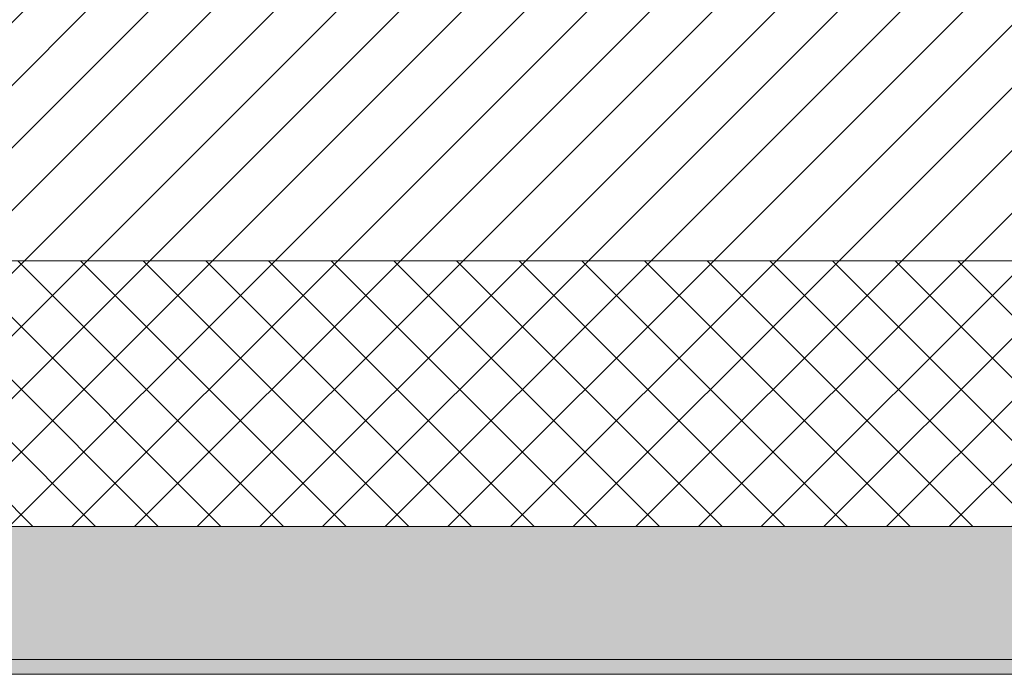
# Model space of a CAD drawing. Header units: millimetres. Extents: x -30280 to 19093, y -19247 to 4746.
# Tile 49 of 164: x -23781 to -23114, y -1699 to -1256. Entities that reach past the tile are written whole.
import ezdxf

# ---------------------------------------------------------------- set-up
doc = ezdxf.new("R2010")
doc.units = ezdxf.units.MM
doc.header["$MEASUREMENT"] = 0
doc.layers.add('12_FAÇ_Façana', color=7, linetype='Continuous')
doc.layers.add('12_FAÇ_Façana_Pluma_Nº__102', color=7, linetype='Continuous', lineweight=5, true_color=0xcccccc)
doc.layers.add('12_FAÇ_Façana_Pluma_Nº__174', color=7, linetype='Continuous', lineweight=13, true_color=0xe4ad2c)
doc.layers.add('12_FAÇ_Façana_Pluma_Nº__2', color=8, linetype='Continuous', lineweight=5)
doc.layers.add('12_FAÇ_Façana_Pluma_Nº__7', color=7, linetype='Continuous', lineweight=5)

# ---------------------------------------------------------------- blocks, each defined once
blk = doc.blocks.new('Muro_14_1', base_point=(-24166.43, -1193.98))
at = {"layer": '12_FAÇ_Façana_Pluma_Nº__102', "linetype": 'Continuous', "lineweight": 0, "true_color": 0xe5e5e5}
for points in [[(-21871.11, -1598.98), (-24166.43, -1598.98), (-24166.43, -1688.98), (-20233.93, -1688.98), (-20233.93, -1598.98), (-21518.13, -1598.98), (-21518.13, -1638.98), (-21871.11, -1638.98)], [(-24166.43, -1698.98), (-20233.93, -1698.98), (-20233.93, -1688.98), (-24166.43, -1688.98)]]:
    blk.add_hatch(color=254, dxfattribs=at).paths.add_polyline_path(points)
at = {"layer": '12_FAÇ_Façana_Pluma_Nº__174', "linetype": 'Continuous', "lineweight": 13, "true_color": 0xe4ad2c}
h = blk.add_hatch(dxfattribs=at)
h.set_pattern_fill('SATE_Aislamiento_0001', color=42, style=0, pattern_type=2)
h.set_pattern_definition([(45, (0, 0), (-21.213203, 21.213203), []), (135, (0, 0), (21.213203, 21.213203), [])])
h.paths.add_polyline_path([(-24166.43, -1598.98), (-21871.11, -1598.98), (-21871.11, -1418.98), (-24166.43, -1418.98)])
at = {"layer": '12_FAÇ_Façana_Pluma_Nº__2', "linetype": 'Continuous', "lineweight": 5}
h = blk.add_hatch(dxfattribs=at)
h.set_pattern_fill('Ceramic_0001', color=8, style=0, pattern_type=2)
h.set_pattern_definition([(45, (0, 0), (-21.213203, 21.213203), [])])
h.paths.add_polyline_path([(-24166.43, -1418.98), (-21871.11, -1418.98), (-21871.11, -1203.98), (-24166.43, -1203.98)])
at = {"layer": '12_FAÇ_Façana_Pluma_Nº__7', "color": 7, "linetype": 'Continuous', "lineweight": 5}
for p, q in [((-24166.43, -1418.98), (-21871.11, -1418.98)), ((-24166.43, -1598.98), (-21871.11, -1598.98)), ((-24166.43, -1688.98), (-20233.93, -1688.98))]:
    blk.add_line(p, q, dxfattribs=at)
at = {"layer": '12_FAÇ_Façana_Pluma_Nº__7', "color": 7, "linetype": 'Continuous', "lineweight": 5, "flags": 128}
blk.add_lwpolyline([(-24166.43, -1698.98), (-20233.93, -1698.98)], dxfattribs=at)

msp = doc.modelspace()

# ---------------------------------------------------------------- block references
at = {"layer": '12_FAÇ_Façana', "color": 7, "lineweight": 20}
msp.add_blockref('Muro_14_1', (-24166.43, -1193.98), dxfattribs=at)

doc.saveas('drawing.dxf')
